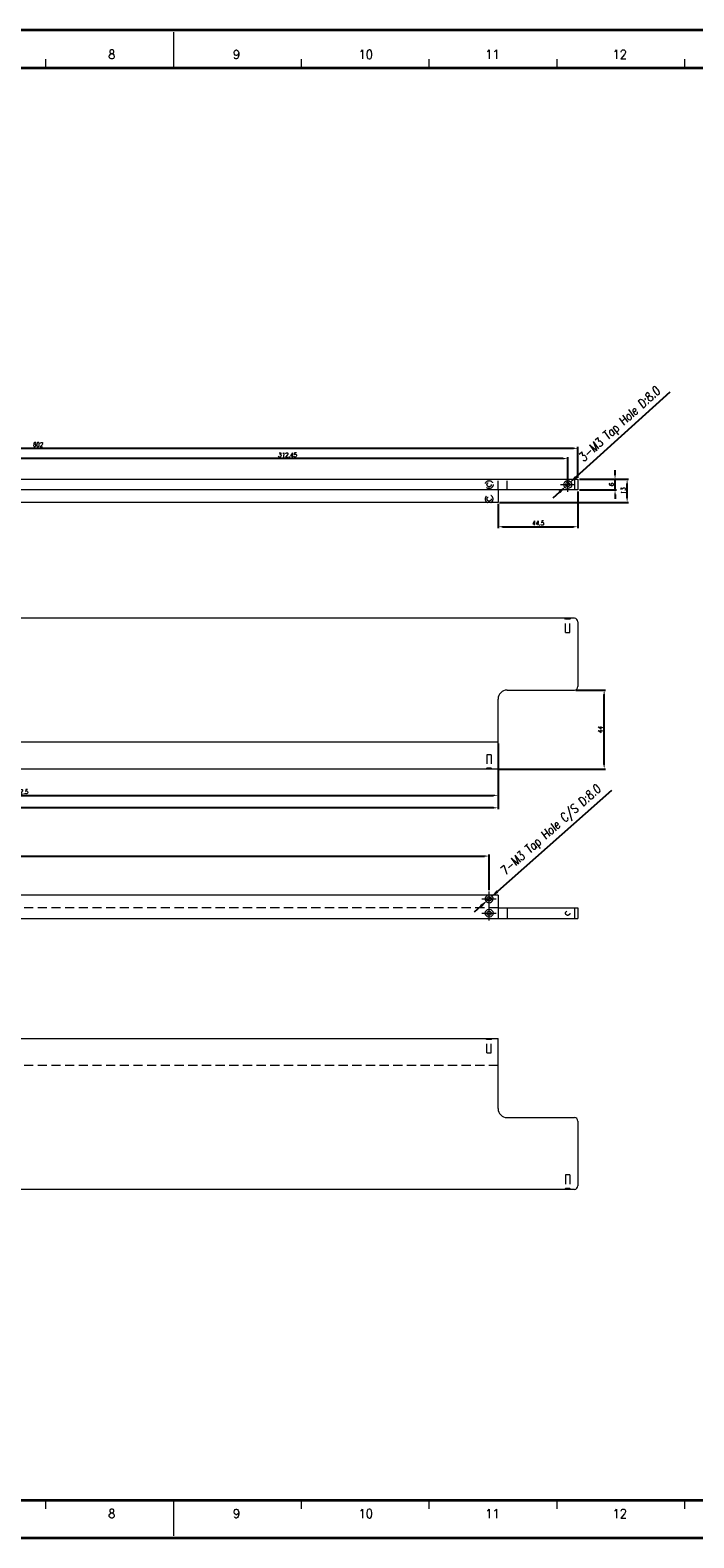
# Model space of a CAD drawing. Header units: millimetres. Extents: x 4497 to 13960, y 12291 to 16372.
# Tile 150 of 217: x 6370 to 6740, y 15521 to 16361. Entities that reach past the tile are written whole.
import ezdxf
from ezdxf.enums import TextEntityAlignment as Align

# ---------------------------------------------------------------- set-up
doc = ezdxf.new("R2010")
doc.units = ezdxf.units.MM
doc.header["$LTSCALE"] = 0.8
doc.header["$PDMODE"] = 3
doc.header["$PDSIZE"] = 0.3125
doc.linetypes.add('CENTER', pattern=[50.8, 31.75, -6.35, 6.35, -6.35])
doc.linetypes.add('HIDDEN', pattern=[9.525, 6.35, -3.175])
doc.layers.get('0').update_dxf_attribs({"linetype": 'CONTINUOUS', "lineweight": 0})
doc.layers.get('Defpoints').update_dxf_attribs({"linetype": 'CONTINUOUS', "lineweight": 0})
for name, color, linetype, lineweight in [('1', 2, 'CENTER', 0), ('2', 3, 'CONTINUOUS', 0), ('3', 5, 'HIDDEN', 0), ('P', 1, 'CONTINUOUS', 0)]:
    doc.layers.add(name, color=color, linetype=linetype, lineweight=lineweight)
doc.styles.get("Standard").update_dxf_attribs({"font": 'romans.shx', "width": 0.8, "oblique": 5, "bigfont": 'whgtxt.shx'})
doc.dimstyles.get("Standard").update_dxf_attribs({"dimtxt": 2.5, "dimasz": 2.5, "dimexe": 0.8, "dimexo": 0.8, "dimgap": 0.8, "dimtad": 1, "dimdsep": 46, "dimtxsty": 'Standard', "dimcen": 0, "dimclrd": 3, "dimclre": 3, "dimclrt": 3, "dimazin": 0, "dimtp": 0.001, "dimtm": 0.001, "dimtfac": 1, "dimtmove": 0, "dimatfit": 3, "dimfxl": 0, "dimtolj": 1, "dimarcsym": 0})

# ---------------------------------------------------------------- blocks, each defined once
blk = doc.blocks.new('*D1121')
at = {"layer": '2', "color": 3, "lineweight": -2}
for p, q in [((6726.81, 16159.67), (6674.47, 16112.3)), ((6665.27, 16103.98), (6661.57, 16100.63)), ((6668.98, 16107.33), (6670.76, 16108.95))]:
    blk.add_line(p, q, dxfattribs=at)
at = {"layer": '2', "color": 3}
for points in [[(6673.91, 16112.92), (6675.03, 16111.68), (6670.76, 16108.95)], [(6664.71, 16104.6), (6665.83, 16103.36), (6668.98, 16107.33)]]:
    blk.add_solid(points, dxfattribs=at)
at = {"layer": 'Defpoints', "color": 0}
for p in [(6668.98, 16107.33), (6670.76, 16108.95)]:
    blk.add_point(p, dxfattribs=at)
at = {"layer": '2', "color": 3, "insert": (6699.18, 16141.32), "char_height": 5, "attachment_point": 5, "rotation": 42.14214}
blk.add_mtext('\\A1;3-M3 Tap Hole D:8.0', dxfattribs=at)
blk = doc.blocks.new('*D1122')
at = {"layer": '2', "color": 3, "lineweight": -2}
for p, q in [((6694.28, 15937.63), (6630.72, 15881.46)), ((6625.17, 15876.56), (6626.97, 15878.15)), ((6621.42, 15873.25), (6617.68, 15869.94))]:
    blk.add_line(p, q, dxfattribs=at)
at = {"layer": '2', "color": 3}
for points in [[(6620.87, 15873.87), (6621.98, 15872.63), (6625.17, 15876.56)], [(6630.16, 15882.09), (6631.27, 15880.84), (6626.97, 15878.15)]]:
    blk.add_solid(points, dxfattribs=at)
at = {"layer": 'Defpoints', "color": 0}
for p in [(6625.17, 15876.56), (6626.97, 15878.15)]:
    blk.add_point(p, dxfattribs=at)
at = {"layer": '2', "color": 3, "insert": (6660.79, 15915.25), "char_height": 5, "attachment_point": 5, "rotation": 41.46665}
blk.add_mtext('\\A1;7-M3 Tap Hole C/S D:8.0', dxfattribs=at)
blk = doc.blocks.new('*D1140')
at = {"layer": '2', "color": 3, "lineweight": -2}
for p, q in [((6357.42, 16108.94), (6357.42, 16123.43)), ((6667.37, 16122.63), (6359.92, 16122.63)), ((6669.87, 16108.94), (6669.87, 16123.43))]:
    blk.add_line(p, q, dxfattribs=at)
at = {"layer": '2', "color": 3}
for points in [[(6359.92, 16123.04), (6359.92, 16122.21), (6357.42, 16122.63)], [(6667.37, 16123.04), (6667.37, 16122.21), (6669.87, 16122.63)]]:
    blk.add_solid(points, dxfattribs=at)
at = {"layer": 'Defpoints', "color": 0}
for p in [(6357.42, 16122.63), (6357.42, 16108.14), (6669.87, 16108.14)]:
    blk.add_point(p, dxfattribs=at)
at = {"layer": '2', "color": 3, "insert": (6513.65, 16124.68), "char_height": 2.5, "attachment_point": 5}
blk.add_mtext('\\A1;312.45', dxfattribs=at)
blk = doc.blocks.new('*D1141')
at = {"layer": '2', "color": 3, "lineweight": -2}
for p, q in [((6073.57, 16111.94), (6073.57, 16129.17)), ((6076.07, 16128.37), (6673.07, 16128.37)), ((6675.57, 16111.94), (6675.57, 16129.17))]:
    blk.add_line(p, q, dxfattribs=at)
at = {"layer": '2', "color": 3}
for points in [[(6076.07, 16128.78), (6076.07, 16127.95), (6073.57, 16128.37)], [(6673.07, 16128.78), (6673.07, 16127.95), (6675.57, 16128.37)]]:
    blk.add_solid(points, dxfattribs=at)
at = {"layer": 'Defpoints', "color": 0}
for p in [(6675.57, 16128.37), (6073.57, 16111.14), (6675.57, 16111.14)]:
    blk.add_point(p, dxfattribs=at)
at = {"layer": '2', "color": 3, "insert": (6374.57, 16130.42), "char_height": 2.5, "attachment_point": 5}
blk.add_mtext('\\A1;602', dxfattribs=at)
blk = doc.blocks.new('*D1142')
at = {"layer": '2', "color": 3, "lineweight": -2}
for p, q in [((6696.25, 16113.64), (6696.25, 16116.14)), ((6676.37, 16111.14), (6697.05, 16111.14)), ((6676.37, 16105.14), (6697.05, 16105.14)), ((6696.25, 16105.14), (6696.25, 16111.14)), ((6696.25, 16102.64), (6696.25, 16100.14))]:
    blk.add_line(p, q, dxfattribs=at)
at = {"layer": '2', "color": 3}
for points in [[(6695.84, 16113.64), (6696.67, 16113.64), (6696.25, 16111.14)], [(6695.84, 16102.64), (6696.67, 16102.64), (6696.25, 16105.14)]]:
    blk.add_solid(points, dxfattribs=at)
at = {"layer": 'Defpoints', "color": 0}
for p in [(6675.57, 16111.14), (6675.57, 16105.14), (6696.25, 16111.14)]:
    blk.add_point(p, dxfattribs=at)
at = {"layer": '2', "color": 3, "insert": (6694.2, 16108.14), "char_height": 2.5, "attachment_point": 5, "rotation": 90}
blk.add_mtext('\\A1;6', dxfattribs=at)
blk = doc.blocks.new('*D1143')
at = {"layer": '2', "color": 3, "lineweight": -2}
for p, q in [((6676.37, 16111.14), (6703.78, 16111.14)), ((6702.98, 16100.64), (6702.98, 16108.64)), ((6631.87, 16098.14), (6703.78, 16098.14))]:
    blk.add_line(p, q, dxfattribs=at)
at = {"layer": '2', "color": 3}
for points in [[(6702.57, 16108.64), (6703.4, 16108.64), (6702.98, 16111.14)], [(6702.57, 16100.64), (6703.4, 16100.64), (6702.98, 16098.14)]]:
    blk.add_solid(points, dxfattribs=at)
at = {"layer": 'Defpoints', "color": 0}
for p in [(6675.57, 16111.14), (6702.98, 16111.14), (6631.07, 16098.14)]:
    blk.add_point(p, dxfattribs=at)
at = {"layer": '2', "color": 3, "insert": (6700.93, 16104.64), "char_height": 2.5, "attachment_point": 5, "rotation": 90}
blk.add_mtext('\\A1;13', dxfattribs=at)
blk = doc.blocks.new('*D1144')
at = {"layer": '2', "color": 3, "lineweight": -2}
for p, q in [((6675.57, 16104.34), (6675.57, 16083.86)), ((6631.07, 16097.34), (6631.07, 16083.86)), ((6633.57, 16084.66), (6673.07, 16084.66))]:
    blk.add_line(p, q, dxfattribs=at)
at = {"layer": '2', "color": 3}
for points in [[(6633.57, 16085.07), (6633.57, 16084.24), (6631.07, 16084.66)], [(6673.07, 16085.07), (6673.07, 16084.24), (6675.57, 16084.66)]]:
    blk.add_solid(points, dxfattribs=at)
at = {"layer": 'Defpoints', "color": 0}
for p in [(6675.57, 16105.14), (6631.07, 16098.14), (6675.57, 16084.66)]:
    blk.add_point(p, dxfattribs=at)
at = {"layer": '2', "color": 3, "insert": (6653.32, 16086.71), "char_height": 2.5, "attachment_point": 5}
blk.add_mtext('\\A1;44.5', dxfattribs=at)
blk = doc.blocks.new('*D1154')
at = {"layer": '2', "color": 3, "lineweight": -2}
for p, q in [((6073.57, 15951.05), (6073.57, 15927.27)), ((6631.07, 15948.85), (6631.07, 15927.27)), ((6628.57, 15928.07), (6076.07, 15928.07))]:
    blk.add_line(p, q, dxfattribs=at)
at = {"layer": '2', "color": 3}
for points in [[(6076.07, 15928.49), (6076.07, 15927.65), (6073.57, 15928.07)], [(6628.57, 15928.49), (6628.57, 15927.65), (6631.07, 15928.07)]]:
    blk.add_solid(points, dxfattribs=at)
at = {"layer": 'Defpoints', "color": 0}
for p in [(6073.57, 15951.85), (6631.07, 15949.65), (6073.57, 15928.07)]:
    blk.add_point(p, dxfattribs=at)
at = {"layer": '2', "color": 3, "insert": (6352.32, 15930.12), "char_height": 2.5, "attachment_point": 5}
blk.add_mtext('\\A1;557.5', dxfattribs=at)
blk = doc.blocks.new('*D1156')
at = {"layer": '2', "color": 3, "lineweight": -2}
for p, q in [((6674.37, 15993.65), (6690.98, 15993.65)), ((6690.18, 15952.15), (6690.18, 15991.15)), ((6631.87, 15949.65), (6690.98, 15949.65))]:
    blk.add_line(p, q, dxfattribs=at)
at = {"layer": '2', "color": 3}
for points in [[(6689.76, 15991.15), (6690.6, 15991.15), (6690.18, 15993.65)], [(6689.76, 15952.15), (6690.6, 15952.15), (6690.18, 15949.65)]]:
    blk.add_solid(points, dxfattribs=at)
at = {"layer": 'Defpoints', "color": 0}
for p in [(6673.57, 15993.65), (6690.18, 15993.65), (6631.07, 15949.65)]:
    blk.add_point(p, dxfattribs=at)
at = {"layer": '2', "color": 3, "insert": (6688.13, 15971.65), "char_height": 2.5, "attachment_point": 5, "rotation": 90}
blk.add_mtext('\\A1;44', dxfattribs=at)
blk = doc.blocks.new('*D1164')
at = {"layer": '2', "color": 3, "lineweight": -2}
for p, q in [((6073.57, 15880.16), (6073.57, 15901.98)), ((6626.07, 15882.16), (6626.07, 15901.98)), ((6076.07, 15901.18), (6623.57, 15901.18))]:
    blk.add_line(p, q, dxfattribs=at)
at = {"layer": '2', "color": 3}
for points in [[(6076.07, 15901.6), (6076.07, 15900.77), (6073.57, 15901.18)], [(6623.57, 15901.6), (6623.57, 15900.77), (6626.07, 15901.18)]]:
    blk.add_solid(points, dxfattribs=at)
at = {"layer": 'Defpoints', "color": 0}
for p in [(6626.07, 15901.18), (6073.57, 15879.36), (6626.07, 15881.36)]:
    blk.add_point(p, dxfattribs=at)
at = {"layer": '2', "color": 3, "insert": (6349.82, 15903.23), "char_height": 2.5, "attachment_point": 5}
blk.add_mtext('\\A1;552.5', dxfattribs=at)
blk = doc.blocks.new('*D1210')
at = {"layer": '2', "color": 3, "lineweight": -2}
for p, q in [((6098.57, 15963.85), (6098.57, 15934.21)), ((6631.07, 15963.85), (6631.07, 15934.21)), ((6101.07, 15935.01), (6628.57, 15935.01))]:
    blk.add_line(p, q, dxfattribs=at)
at = {"layer": '2', "color": 3}
for points in [[(6101.07, 15935.43), (6101.07, 15934.59), (6098.57, 15935.01)], [(6628.57, 15935.43), (6628.57, 15934.59), (6631.07, 15935.01)]]:
    blk.add_solid(points, dxfattribs=at)
at = {"layer": 'Defpoints', "color": 0}
for p in [(6098.57, 15964.65), (6631.07, 15964.65), (6631.07, 15935.01)]:
    blk.add_point(p, dxfattribs=at)
at = {"layer": '2', "color": 3, "insert": (6364.82, 15937.06), "char_height": 2.5, "attachment_point": 5}
blk.add_mtext('\\A1;532.5', dxfattribs=at)

msp = doc.modelspace()

# ---------------------------------------------------------------- linework, layer by layer
at = {"color": 7, "linetype": 'Continuous'}
for p, q in [((6450.279, 16340.271), (6450.279, 16360.193)), ((6379.058, 16340.271), (6379.058, 16345.252)), ((6521.499, 16340.271), (6521.499, 16345.252)), ((6592.72, 16340.271), (6592.72, 16345.252)), ((6663.94, 16340.271), (6663.94, 16345.252)), ((6735.161, 16340.271), (6735.161, 16345.252)), ((6379.058, 15537.422), (6379.058, 15542.403)), ((6450.279, 15522.481), (6450.279, 15542.403)), ((6471.394, 15542.403), (6685.055, 15542.403)), ((6471.394, 15542.403), (6685.055, 15542.403)), ((6520.103, 15542.403), (6685.055, 15542.403)), ((6521.499, 15537.422), (6521.499, 15542.403)), ((6592.72, 15537.422), (6592.72, 15542.403)), ((6663.94, 15537.422), (6663.94, 15542.403)), ((6735.161, 15537.422), (6735.161, 15542.403))]:
    msp.add_line(p, q, dxfattribs=at)
at = {"color": 7, "linetype": 'Continuous', "lineweight": 35}
for p, q in [((5880.515, 16340.271), (7020.042, 16340.271)), ((5880.515, 15542.403), (7020.042, 15542.403))]:
    msp.add_line(p, q, dxfattribs=at)
at = {"lineweight": 15}
for p, q in [((6073.571, 16111.14), (6675.571, 16111.14)), ((6675.571, 16105.14), (6073.571, 16105.14)), ((6631.071, 16105.14), (6631.071, 16098.14)), ((6673.571, 16111.14), (6673.571, 16105.14)), ((6675.571, 16111.14), (6675.571, 16105.14)), ((6631.071, 16098.14), (6073.571, 16098.14)), ((6631.071, 15949.652), (6631.071, 15988.652)), ((6631.071, 15964.652), (6098.571, 15964.652)), ((6631.071, 15949.652), (6083.771, 15949.652)), ((6631.071, 15879.356), (6073.571, 15879.356)), ((6631.071, 15879.356), (6631.071, 15866.356)), ((6631.071, 15872.356), (6675.571, 15872.356)), ((6636.071, 15872.356), (6636.071, 15866.356)), ((6673.571, 15872.356), (6673.571, 15866.356)), ((6675.571, 15872.356), (6675.571, 15866.356)), ((6073.571, 15866.356), (6675.571, 15866.356)), ((6083.771, 15799.498), (6631.071, 15799.498)), ((6631.071, 15760.498), (6631.071, 15799.498)), ((6636.071, 15755.498), (6673.571, 15755.498)), ((6675.571, 15753.498), (6675.571, 15717.498)), ((6673.571, 15715.498), (6083.771, 15715.498))]:
    msp.add_line(p, q, dxfattribs=at)
at = {"color": 7, "linetype": 'Continuous', "lineweight": 35}
msp.add_lwpolyline([(7041.788, 16361.337), (5853.788, 16361.337), (5853.788, 15521.337), (7041.788, 15521.337)], close=True, dxfattribs=at)
at = {"lineweight": 15}
for centre in [(6669.871, 16108.14), (6626.071, 15877.356), (6626.071, 15869.356)]:
    msp.add_circle(centre, 1.2, dxfattribs=at)
for centre, radius, start, end in [((6636.071, 15760.498), 5, 180, 270), ((6673.571, 15753.498), 2, 0, 90), ((6673.571, 15717.498), 2, 270, 0)]:
    msp.add_arc(centre, radius, start, end, dxfattribs=at)
at = {"layer": '1'}
for p, q in [((6669.871, 16104.14), (6669.871, 16112.14)), ((6665.871, 16108.14), (6673.871, 16108.14)), ((6622.071, 15877.356), (6630.071, 15877.356)), ((6626.071, 15873.356), (6626.071, 15881.356)), ((6622.071, 15869.356), (6630.071, 15869.356)), ((6626.071, 15865.356), (6626.071, 15873.356))]:
    msp.add_line(p, q, dxfattribs=at)
at = {"layer": '3'}
for p, q in [((6631.071, 16105.14), (6631.071, 16111.14)), ((6636.071, 16105.14), (6636.071, 16111.14)), ((6668.671, 16033.152), (6668.171, 16033.652)), ((6671.071, 16033.152), (6668.671, 16033.152)), ((6668.671, 16025.652), (6668.671, 16033.152)), ((6671.071, 16033.152), (6671.571, 16033.652)), ((6671.071, 16025.652), (6671.071, 16033.152)), ((6668.671, 16025.652), (6671.071, 16025.652)), ((6627.271, 15957.652), (6624.871, 15957.652)), ((6624.871, 15957.652), (6624.871, 15950.152)), ((6627.271, 15957.652), (6627.271, 15950.152)), ((6624.871, 15950.152), (6624.371, 15949.652)), ((6627.271, 15950.152), (6624.871, 15950.152)), ((6627.271, 15950.152), (6627.771, 15949.652)), ((6631.071, 15872.356), (6073.571, 15872.356)), ((6624.871, 15798.998), (6624.371, 15799.498)), ((6627.271, 15798.998), (6624.871, 15798.998)), ((6624.871, 15791.498), (6624.871, 15798.998)), ((6627.271, 15798.998), (6627.771, 15799.498)), ((6627.271, 15791.498), (6627.271, 15798.998)), ((6631.071, 15784.498), (6098.571, 15784.498)), ((6624.871, 15791.498), (6627.271, 15791.498)), ((6671.071, 15723.498), (6668.671, 15723.498)), ((6668.671, 15723.498), (6668.671, 15715.998)), ((6671.071, 15723.498), (6671.071, 15715.998)), ((6668.671, 15715.998), (6668.171, 15715.498)), ((6671.071, 15715.998), (6668.671, 15715.998)), ((6671.071, 15715.998), (6671.571, 15715.498))]:
    msp.add_line(p, q, dxfattribs=at)
for centre, radius in [((6626.071, 16108.14), 2.2), ((6626.071, 16108.14), 1.2), ((6626.071, 16100.14), 1.2), ((6669.871, 15869.356), 1.2)]:
    msp.add_circle(centre, radius, dxfattribs=at)
msp.add_arc((6626.071, 16100.14), 2.2, 294.619977, 245.380023, dxfattribs=at)
at = {"layer": 'P'}
for p, q in [((6673.571, 16033.652), (6083.771, 16033.652)), ((6675.571, 16031.652), (6675.571, 15995.652)), ((6636.071, 15993.652), (6673.571, 15993.652))]:
    msp.add_line(p, q, dxfattribs=at)
for centre in [(6669.871, 16108.14), (6626.071, 15869.356)]:
    msp.add_circle(centre, 2.2, dxfattribs=at)
for centre, radius, start, end in [((6673.571, 16031.652), 2, 0, 90), ((6636.071, 15988.652), 5, 90, 180), ((6673.571, 15995.652), 2, 270, 0), ((6626.071, 15877.356), 2.2, 114.619977, 65.380023)]:
    msp.add_arc(centre, radius, start, end, dxfattribs=at)

# ---------------------------------------------------------------- texts
at = {"color": 7, "linetype": 'Continuous', "width": 0.933333}
for s, height, p in [('8', 4.98, (6415.763, 16347.839)), ('9', 4.98, (6485.273, 16347.839)), ('10', 4.9805, (6557.329, 16347.839)), ('11', 4.9805, (6627.93, 16347.839)), ('12', 4.9805, (6698.895, 16347.839)), ('8', 4.98, (6415.763, 15534.835)), ('9', 4.98, (6485.273, 15534.835)), ('10', 4.9805, (6557.329, 15534.835)), ('11', 4.9805, (6627.93, 15534.835)), ('12', 4.9805, (6698.895, 15534.835))]:
    msp.add_text(s, height=height, dxfattribs=at).set_placement(p, align=Align.MIDDLE_CENTER)

# ---------------------------------------------------------------- dimensions: what is measured, and where the dimension line sits
at = {"layer": '2'}
for p1, p2, text, picture, middle in [((6668.981, 16107.335), (6670.76, 16108.945), '3-M3 Tap Hole D:8.0', '*D1121', (6699.183, 16141.318)), ((6625.171, 15876.561), (6626.969, 15878.151), '7-M3 Tap Hole C/S D:8.0', '*D1122', (6660.788, 15915.254))]:
    dim = msp.add_diameter_dim_2p(p1=p1, p2=p2, text=text, dimstyle='Standard', override={"dimscale": 2, "dimazin": 2}, dxfattribs=at)
    dim.commit()
    dim.dimension.update_dxf_attribs({"geometry": picture, "text_midpoint": middle})
for base, p1, p2, picture, middle in [((6675.571, 16128.366), (6073.571, 16111.14), (6675.571, 16111.14), '*D1141', (6374.571, 16130.416)), ((6357.421, 16122.626), (6669.871, 16108.14), (6357.421, 16108.14), '*D1140', (6513.646, 16124.676)), ((6675.571, 16084.658), (6631.071, 16098.14), (6675.571, 16105.14), '*D1144', (6653.321, 16086.708)), ((6631.071, 15935.011), (6098.571, 15964.652), (6631.071, 15964.652), '*D1210', (6364.821, 15937.061)), ((6626.071, 15901.183), (6073.571, 15879.356), (6626.071, 15881.356), '*D1164', (6349.821, 15903.233))]:
    dim = msp.add_linear_dim(base=base, p1=p1, p2=p2, dimstyle='Standard', override={"dimazin": 2}, dxfattribs=at)
    dim.commit()
    dim.dimension.update_dxf_attribs({"geometry": picture, "text_midpoint": middle})
for base, p1, picture, middle in [((6696.254, 16111.14), (6675.571, 16105.14), '*D1142', (6694.204, 16108.14)), ((6702.983, 16111.14), (6631.071, 16098.14), '*D1143', (6700.933, 16104.64))]:
    dim = msp.add_linear_dim(base=base, p1=p1, p2=(6675.571, 16111.14), angle=90, dimstyle='Standard', override={"dimazin": 2}, dxfattribs=at)
    dim.commit()
    dim.dimension.update_dxf_attribs({"geometry": picture, "text_midpoint": middle})
dim = msp.add_linear_dim(base=(6690.179, 15993.652), p1=(6631.071, 15949.652), p2=(6673.571, 15993.652), angle=90, dimstyle='Standard', override={"dimazin": 2}, dxfattribs=at)
dim.commit()
dim.dimension.update_dxf_attribs({"geometry": '*D1156', "text_midpoint": (6690.179, 15971.652), "dimtype": 160})
dim = msp.add_linear_dim(base=(6073.571, 15928.07), p1=(6631.071, 15949.652), p2=(6073.571, 15951.852), dimstyle='Standard', override={"dimazin": 2}, dxfattribs=at)
dim.commit()
dim.dimension.update_dxf_attribs({"geometry": '*D1154', "text_midpoint": (6352.321, 15928.07), "dimtype": 160})

doc.saveas('drawing.dxf')
